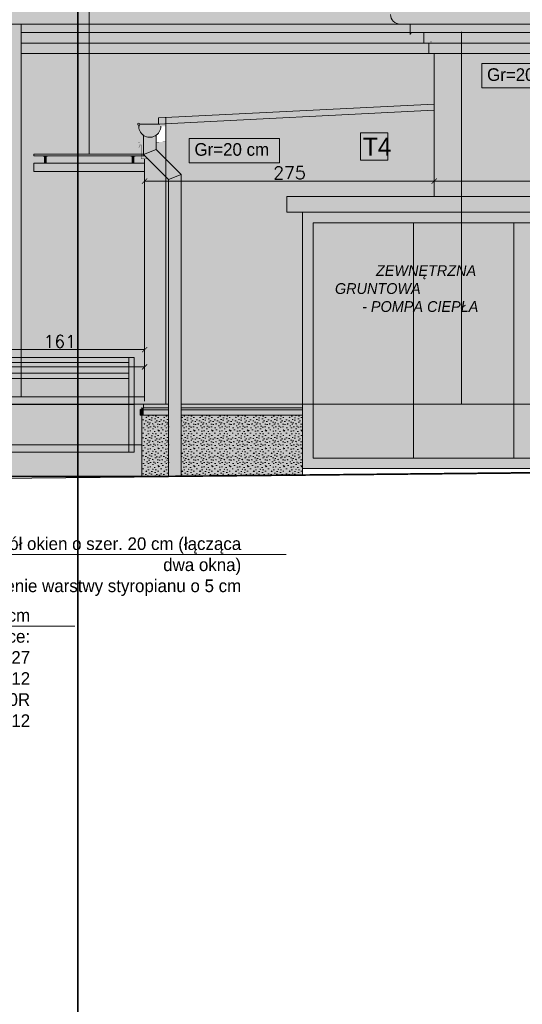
# Model space of a CAD drawing. Header units: millimetres. Extents: x -740 to 33545, y -26688 to 22494.
# Tile 22 of 256: x 1305 to 1782, y 11074 to 12009. Entities that reach past the tile are written whole.
import ezdxf
from ezdxf.lldxf.tags import DXFTag

# ---------------------------------------------------------------- set-up
doc = ezdxf.new("R2010")
doc.units = ezdxf.units.MM
doc.header["$MEASUREMENT"] = 0
doc.layers.get('Defpoints').update_dxf_attribs({"color": 252})
doc.layers.add('a3', color=252, linetype='Continuous', lineweight=30, plot=False)
for name, color, linetype, lineweight in [('A_l.przerywana', 252, 'ICAD_ISO03W100', 9), ('A_l.widokowa', 252, 'Continuous', 18), ('l. przekrojowa', 252, 'Continuous', 30), ('l.przerywana', 252, 'ICAD_ISO03W100', 5), ('l.widokowa', 252, 'Continuous', 15), ('l.wypełnien', 252, 'Continuous', 5), ('l.wypełnień', 252, 'Continuous', 5), ('wymiarowanie', 252, 'Continuous', 9)]:
    doc.layers.add(name, color=color, linetype=linetype, lineweight=lineweight)
doc.layers.add('tabelki opis', color=252, linetype='Continuous')
doc.styles.add('ROMANS', font='romans')
doc.styles.add('styl2', font='simplex.shx')
tags = doc.linetypes.add('ICAD_ISO03W100', pattern=[30, 12, -18]).pattern_tags.tags
tags[6:7] = [DXFTag(74, 4), DXFTag(75, 0), DXFTag(340, '0'), DXFTag(46, 1.0), DXFTag(50, 0.0), DXFTag(44, 0.0), DXFTag(45, 0.0)]
tags[4:5] = [DXFTag(74, 4), DXFTag(75, 0), DXFTag(340, '0'), DXFTag(46, 1.0), DXFTag(50, 0.0), DXFTag(44, 0.0), DXFTag(45, 0.0)]
doc.dimstyles.new('Skala 1-50', dxfattribs={"dimtxt": 12, "dimasz": 5, "dimexe": 1, "dimexo": 1, "dimgap": 1.5, "dimtad": 1, "dimdec": 1, "dimrnd": 0.5, "dimtxsty": 'styl2', "dimblk": 'ARCHTICK', "dimcen": 5, "dimadec": 0, "dimazin": 0, "dimtfac": 1, "dimtdec": 1, "dimtmove": 1, "dimatfit": 3, "dimldrblk": 'ARCHTICK', "dimfxl": 0, "dimlwd": -1, "dimlwe": -1, "dimarcsym": 0})

# ---------------------------------------------------------------- blocks, each defined once
blk = doc.blocks.new('_ArchTick')
at = {"color": 0, "linetype": 'ByBlock', "const_width": 0.15}
blk.add_lwpolyline([(-0.5, -0.5), (0.5, 0.5)], dxfattribs=at)
blk = doc.blocks.new('*D1921')
at = {"layer": 'Defpoints', "color": 0}
for p in [(1262.4, 11746.36), (1423.58, 11716.39), (1423.58, 11696)]:
    blk.add_point(p, dxfattribs=at)
at = {"layer": 'wymiarowanie', "color": 0}
for p, q in [((1262.4, 11706), (1262.4, 11695)), ((1423.58, 11706), (1423.58, 11695)), ((1262.4, 11696), (1423.58, 11696))]:
    blk.add_line(p, q, dxfattribs=at)
at = {"layer": 'wymiarowanie', "color": 0, "xscale": 5, "yscale": 5, "zscale": 5, "rotation": 180}
blk.add_blockref('_ArchTick', (1262.4, 11696), dxfattribs=at)
at = {"layer": 'wymiarowanie', "color": 0, "xscale": 5, "yscale": 5, "zscale": 5}
blk.add_blockref('_ArchTick', (1423.58, 11696), dxfattribs=at)
at = {"layer": 'wymiarowanie', "color": 0, "insert": (1342.99, 11703.8), "char_height": 12, "attachment_point": 5, "style": 'styl2'}
blk.add_mtext('161', dxfattribs=at)
blk = doc.blocks.new('*D1922')
at = {"layer": 'Defpoints', "color": 0}
for p in [(1423.58, 11859.71), (1698.58, 11859.71), (1698.58, 11856.07)]:
    blk.add_point(p, dxfattribs=at)
at = {"layer": 'wymiarowanie', "color": 0}
for p, q in [((1423.58, 11858.71), (1423.58, 11855.07)), ((1423.58, 11856.07), (1698.58, 11856.07)), ((1698.58, 11858.71), (1698.58, 11855.07))]:
    blk.add_line(p, q, dxfattribs=at)
at = {"layer": 'wymiarowanie', "color": 0, "xscale": 5, "yscale": 5, "zscale": 5, "rotation": 180}
blk.add_blockref('_ArchTick', (1423.58, 11856.07), dxfattribs=at)
at = {"layer": 'wymiarowanie', "color": 0, "xscale": 5, "yscale": 5, "zscale": 5}
blk.add_blockref('_ArchTick', (1698.58, 11856.07), dxfattribs=at)
at = {"layer": 'wymiarowanie', "color": 0, "insert": (1561.08, 11863.87), "char_height": 12, "attachment_point": 5, "style": 'styl2'}
blk.add_mtext('275', dxfattribs=at)
blk = doc.blocks.new('*D1923')
at = {"layer": 'Defpoints', "color": 0}
for p in [(2500.58, 11873.56), (1698.58, 11859.71), (2500.58, 11856.07)]:
    blk.add_point(p, dxfattribs=at)
at = {"layer": 'wymiarowanie', "color": 0}
for p, q in [((2500.58, 11866.07), (2500.58, 11855.07)), ((1698.58, 11858.71), (1698.58, 11855.07)), ((1698.58, 11856.07), (2500.58, 11856.07))]:
    blk.add_line(p, q, dxfattribs=at)
at = {"layer": 'wymiarowanie', "color": 0, "xscale": 5, "yscale": 5, "zscale": 5, "rotation": 180}
blk.add_blockref('_ArchTick', (1698.58, 11856.07), dxfattribs=at)
at = {"layer": 'wymiarowanie', "color": 0, "xscale": 5, "yscale": 5, "zscale": 5}
blk.add_blockref('_ArchTick', (2500.58, 11856.07), dxfattribs=at)
at = {"layer": 'wymiarowanie', "color": 0, "insert": (2099.58, 11863.87), "char_height": 12, "attachment_point": 5, "style": 'styl2'}
blk.add_mtext('802', dxfattribs=at)
blk = doc.blocks.new('*D1943')
at = {"layer": 'Defpoints', "color": 0}
for p in [(610.2, 11706), (1423.58, 11706), (1423.58, 11679.61)]:
    blk.add_point(p, dxfattribs=at)
at = {"layer": 'wymiarowanie', "color": 0}
for p, q in [((610.2, 11689.61), (610.2, 11678.61)), ((1423.58, 11689.61), (1423.58, 11678.61)), ((610.2, 11679.61), (1423.58, 11679.61))]:
    blk.add_line(p, q, dxfattribs=at)
at = {"layer": 'wymiarowanie', "color": 0, "xscale": 5, "yscale": 5, "zscale": 5, "rotation": 180}
blk.add_blockref('_ArchTick', (610.2, 11679.61), dxfattribs=at)
at = {"layer": 'wymiarowanie', "color": 0, "xscale": 5, "yscale": 5, "zscale": 5}
blk.add_blockref('_ArchTick', (1423.58, 11679.61), dxfattribs=at)
at = {"layer": 'wymiarowanie', "color": 0, "insert": (1016.89, 11687.95), "char_height": 12, "attachment_point": 5, "style": 'styl2'}
blk.add_mtext('813,5', dxfattribs=at)

msp = doc.modelspace()

# ---------------------------------------------------------------- hatches: boundary and pattern name
at = {"layer": 'l.wypełnien'}
h = msp.add_hatch(color=256, dxfattribs=at)
h.paths.add_polyline_path([(38.61, 12360.32), (-420.14, 12085.31), (-556.93, 12020.48), (-557.9, 12020.48), (-558.81, 12020.05), (-560.13, 12015.14), (-575.16, 12014.85), (-576.04, 12014.11, 1.091168), (-567.04, 12005.11), (-557.56, 12005.11), (-557.56, 11996.93), (2523.58, 11996.93), (2524.25, 12005.11), (2533.07, 12005.11, 0.439902), (2541.83, 12014.66), (2541.32, 12014.86), (2526.67, 12014.85), (2524.84, 12020.05), (2522.96, 12020.48), (2386.16, 12085.31), (1927.42, 12360.32)])
h.paths.add_polyline_path([(841.28, 12175.76), (1101.41, 12175.76), (1101.41, 12082.59), (841.28, 12082.59)], flags=16)
h.paths.add_polyline_path([(178.34, 12175.76), (338.56, 12175.76), (338.56, 12082.59), (178.34, 12082.59)], flags=16)
h.paths.add_polyline_path([(1617.67, 12175.76), (1777.05, 12175.76), (1777.05, 12082.59), (1617.67, 12082.59)], flags=16)
for points in [[(1306.38, 11651.08), (1306.38, 11977.09), (1306.38, 11987.09), (1306.38, 11996.93), (1306.38, 12005.11), (1294.38, 12005.11), (1294.38, 11996.93), (1294.38, 11987.09), (1294.38, 11977.09), (1294.38, 11651.08)], [(1418.05, 11909.11, 0.400266), (1419, 11910.11), (1419, 11908.11), (1439, 11908.11, -0.245393), (1434.5, 11899.49, -0.313859), (1422.5, 11899.49, -0.270857)], [(2169.58, 11841.48), (1558.58, 11841.48), (1558.58, 11826.48), (2172.24, 11826.48), (2187.24, 11826.48), (2187.24, 11841.56)]]:
    msp.add_hatch(color=256, dxfattribs=at).paths.add_polyline_path(points)
h = msp.add_hatch(color=256, dxfattribs=at)
h.paths.add_polyline_path([(624.77, 11977.09), (984.52, 11977.09), (1326.99, 11977.09), (1326.99, 11987.09), (984.52, 11987.09), (624.77, 11987.09)])
h.paths.add_polyline_path([(624.77, 11987.09), (984.52, 11987.09), (1326.99, 11987.09), (1326.99, 11996.93), (984.52, 11996.93), (624.77, 11996.93)])
h = msp.add_hatch(color=256, dxfattribs=at)
h.paths.add_polyline_path([(1306.38, 11977.09), (1360.21, 11977.09), (1360.21, 11987.09), (1306.38, 11987.09)])
h.paths.add_polyline_path([(1306.38, 11987.09), (1360.21, 11987.09), (1360.21, 11996.93), (1306.38, 11996.93)])
h = msp.add_hatch(color=256, dxfattribs=at)
h.paths.add_polyline_path([(1693.58, 11977.09), (1693.58, 11987.09), (1688.58, 11987.09), (1360.21, 11987.09), (1360.21, 11977.09)])
h.paths.add_polyline_path([(1688.58, 11987.09), (1688.58, 11987.09), (1688.58, 11996.93), (1688.58, 11996.93), (1675.58, 11996.93), (1360.21, 11996.93), (1360.21, 11987.09)])
h.paths.add_polyline_path([(1338.99, 11977.09), (1360.21, 11977.09), (1360.21, 11987.09), (1338.99, 11987.09)])
h.paths.add_polyline_path([(1338.99, 11987.09), (1360.21, 11987.09), (1360.21, 11996.93), (1338.99, 11996.93)])
h = msp.add_hatch(color=256, dxfattribs=at)
h.paths.add_polyline_path([(1724.51, 11977.09), (2307.58, 11977.09), (2307.58, 11987.09), (1724.51, 11987.09)])
h.paths.add_polyline_path([(1724.51, 11987.09), (2307.58, 11987.09), (2307.58, 11996.93), (1724.51, 11996.93)])
h.paths.add_polyline_path([(2319.58, 11987.09), (2480.58, 11987.09), (2480.58, 11996.93), (2319.58, 11996.93)])
h.paths.add_polyline_path([(2319.58, 11977.09), (2480.58, 11977.09), (2480.58, 11987.09), (2319.58, 11987.09)])
h.paths.add_polyline_path([(1688.58, 11987.09), (1693.58, 11987.09), (1724.51, 11987.09), (1724.51, 11996.93), (1688.58, 11996.93), (1688.58, 11996.93), (1688.58, 11987.09)])
h.paths.add_polyline_path([(1693.58, 11977.09), (1698.58, 11977.09), (1724.51, 11977.09), (1724.51, 11987.09), (1693.58, 11987.09)])
h.paths.add_polyline_path([(2505.59, 11987.09), (2510.59, 11987.09), (2510.59, 11996.93), (2480.58, 11996.93), (2480.58, 11987.09)])
h.paths.add_polyline_path([(2500.58, 11977.09), (2505.59, 11977.09), (2505.59, 11987.09), (2480.58, 11987.09), (2480.58, 11977.09)])
h = msp.add_hatch(color=256, dxfattribs=at)
h.paths.add_polyline_path([(624.77, 11644.08), (624.77, 11977.09), (984.52, 11977.09), (1294.38, 11977.09), (1294.38, 11829.08), (1267.81, 11829.08), (1267.81, 11933.57), (1262.4, 11939.08), (704.18, 11939.08), (704.18, 11829.08), (704.18, 11719.08), (710.71, 11714.18), (1267.81, 11714.18), (1267.81, 11719.08), (1267.81, 11829.08), (1294.38, 11829.08), (1294.38, 11651.08), (1265.61, 11651.08), (1148.95, 11644.08), (726.08, 11644.08)])
h.paths.add_polyline_path([(1724.51, 11977.09), (2307.58, 11977.09), (2307.58, 11829.08), (2187.24, 11829.08), (2187.24, 11841.56), (2169.58, 11841.48), (1724.51, 11841.48)])
h.paths.add_polyline_path([(1370.94, 11977.09), (1693.58, 11977.09), (1698.58, 11977.09), (1698.58, 11929.13), (1443.58, 11916.38), (1436.67, 11916.03), (1436.67, 11910.13), (1436.35, 11910.11), (1419, 11910.11, 2.498342), (1418.05, 11909.11, 0.270857), (1422.5, 11899.49), (1422.5, 11892.55), (1417.58, 11892.38), (1417.6, 11887.69, 0.698268), (1418.13, 11887.5), (1420.25, 11890.49), (1420.25, 11881.58), (1370.94, 11881.58)])
h.paths.add_polyline_path([(2319.58, 11644.08), (2480.58, 11644.08), (2480.58, 11829.08), (2319.58, 11829.08)])
h.paths.add_polyline_path([(2187.24, 11826.48), (2172.24, 11826.48), (2169.58, 11826.48), (2169.58, 11644.08), (2307.58, 11644.08), (2307.58, 11829.08), (2187.24, 11829.08)])
h.paths.add_polyline_path([(2480.58, 11829.08), (2480.58, 11977.09), (2319.58, 11977.09), (2319.58, 11829.08)])
h.paths.add_polyline_path([(1360.21, 11651.08), (1423.58, 11651.08), (1423.58, 11829.08), (1360.21, 11829.08)])
h.paths.add_polyline_path([(1306.38, 11651.08), (1360.21, 11651.08), (1360.21, 11829.08), (1306.38, 11829.08)])
h.paths.add_polyline_path([(1306.38, 11829.08), (1306.38, 11977.09), (1360.21, 11977.09), (1360.21, 11881.58), (1318.3, 11881.58), (1318.3, 11880.08), (1327.3, 11880.08), (1327.3, 11879.58), (1328.55, 11879.58), (1328.55, 11873.08), (1318.3, 11873.08), (1318.3, 11865.08), (1360.21, 11865.08), (1360.21, 11829.08)])
h.paths.add_polyline_path([(1422.6, 11644.08), (1443.58, 11644.08), (1443.58, 11829.08), (1423.58, 11829.08), (1423.58, 11651.08), (1413.58, 11651.08), (1413.58, 11644.08)])
h.paths.add_polyline_path([(2480.58, 11644.08), (2500.58, 11644.08), (2500.58, 11829.08), (2480.58, 11829.08)])
h.paths.add_polyline_path([(1698.58, 11929.13), (1698.58, 11841.48), (1724.51, 11841.48), (1724.51, 11977.09), (1698.58, 11977.09)])
h.paths.add_polyline_path([(2500.58, 11829.08), (2500.58, 11977.09), (2480.58, 11977.09), (2480.58, 11829.08)])
h.paths.add_polyline_path([(1423.58, 11829.08), (1423.58, 11865.08), (1360.21, 11865.08), (1360.21, 11829.08)])
h.paths.add_polyline_path([(1360.21, 11881.58), (1370.94, 11881.58), (1370.94, 11977.09), (1360.21, 11977.09)])
h.paths.add_polyline_path([(1443.58, 11829.08), (1443.58, 11860.09), (1426.61, 11877.07), (1423.58, 11877.07), (1423.58, 11873.08), (1423.58, 11865.08), (1423.58, 11829.08)])
h.paths.add_polyline_path([(1446.26, 11644.08), (1446.26, 11829.08), (1443.58, 11829.08), (1443.58, 11644.08)])
h.paths.add_polyline_path([(1411.83, 11873.08), (1411.83, 11879.58), (1410.58, 11879.58), (1410.58, 11880.08), (1360.21, 11880.08), (1360.21, 11873.08)])
h.paths.add_polyline_path([(1360.21, 11873.08), (1360.21, 11880.08), (1331.3, 11880.08), (1331.3, 11879.58), (1330.05, 11879.58), (1330.05, 11873.08)])
h.paths.add_polyline_path([(1446.26, 11829.08), (1446.26, 11857.42), (1443.58, 11860.09), (1443.58, 11829.08)])
h.paths.add_polyline_path([(1423.58, 11873.08), (1423.58, 11877.07), (1420.25, 11877.07), (1420.25, 11880.08), (1414.58, 11880.08), (1414.58, 11879.58), (1413.33, 11879.58), (1413.33, 11873.08)])
h = msp.add_hatch(color=256, dxfattribs=at)
h.paths.add_polyline_path([(1698.58, 11923.22), (1698.58, 11929.13), (1443.58, 11916.38), (1443.58, 11910.47)])
h.paths.add_polyline_path([(1446.26, 11640.78), (1446.26, 11638.92), (1446.26, 11633.92), (1446.26, 11576.24), (1458.26, 11576.35), (1458.26, 11633.92), (1458.26, 11638.92), (1458.26, 11640.78), (1458.26, 11644.08), (1458.26, 11862.39), (1446.26, 11857.42), (1446.26, 11644.08)])
h.paths.add_polyline_path([(1443.58, 11860.09), (1443.58, 11877.06), (1443.58, 11877.07), (1443.58, 11877.07), (1434.5, 11886.15), (1422.5, 11881.18), (1426.61, 11877.07)])
h.paths.add_polyline_path([(1446.26, 11857.42), (1458.26, 11862.39), (1443.58, 11877.06), (1443.58, 11877.07), (1443.58, 11877.07), (1443.58, 11877.06), (1443.58, 11860.09)])
h.paths.add_polyline_path([(1422.5, 11881.18), (1434.5, 11886.15), (1434.5, 11892.96), (1434.5, 11899.49, -0.313859), (1422.5, 11899.49), (1422.5, 11892.55)])
h.paths.add_polyline_path([(1443.58, 11877.07), (1443.58, 11877.06), (1443.58, 11877.07), (1443.58, 11893.27), (1434.5, 11892.96), (1434.5, 11886.15)])
h.paths.add_polyline_path([(1417.58, 11892.38), (1422.5, 11892.55), (1422.5, 11881.18), (1426.61, 11877.07), (1423.58, 11877.07), (1420.25, 11877.07), (1420.25, 11880.66), (1420.25, 11890.49, 0.183715), (1420.12, 11890.82), (1418.13, 11887.5, -0.698268), (1417.6, 11887.69)])
h.paths.add_polyline_path([(1439, 11908.11), (1419, 11908.11), (1419, 11910.11), (1436.35, 11910.11), (1436.67, 11910.11), (1436.67, 11910.13), (1443.58, 11910.47), (1443.58, 11908.11)])
h.paths.add_polyline_path([(1443.58, 11910.47), (1443.58, 11916.38), (1436.67, 11916.03), (1436.67, 11910.13)])
h = msp.add_hatch(color=256, dxfattribs=at)
h.paths.add_polyline_path([(1423.58, 11865.08), (1423.58, 11873.08), (1413.33, 11873.08), (1411.83, 11873.08), (1360.21, 11873.08), (1360.21, 11865.08)])
h.paths.add_polyline_path([(1318.3, 11865.08), (1318.3, 11873.08), (1328.55, 11873.08), (1330.05, 11873.08), (1360.21, 11873.08), (1360.21, 11865.08)])
h = msp.add_hatch(color=256, dxfattribs=at)
h.paths.add_polyline_path([(1329.3, 11873.08), (1329.3, 11879.58), (1330.05, 11879.58), (1330.05, 11873.08)])
h.paths.add_polyline_path([(1328.55, 11873.08), (1328.55, 11879.58), (1329.3, 11879.58), (1329.3, 11873.08)])
h.paths.add_polyline_path([(1329.3, 11879.58), (1328.55, 11879.58), (1327.3, 11879.58), (1327.3, 11880.08), (1329.3, 11880.08)])
h.paths.add_polyline_path([(1331.3, 11879.58), (1330.05, 11879.58), (1329.3, 11879.58), (1329.3, 11880.08), (1331.3, 11880.08)])
h = msp.add_hatch(color=256, dxfattribs=at)
h.paths.add_polyline_path([(1412.58, 11873.08), (1412.58, 11879.58), (1411.83, 11879.58), (1411.83, 11873.08)])
h.paths.add_polyline_path([(1413.33, 11873.08), (1413.33, 11879.58), (1412.58, 11879.58), (1412.58, 11873.08)])
h.paths.add_polyline_path([(1412.58, 11879.58), (1413.33, 11879.58), (1414.58, 11879.58), (1414.58, 11880.08), (1412.58, 11880.08)])
h.paths.add_polyline_path([(1410.58, 11879.58), (1411.83, 11879.58), (1412.58, 11879.58), (1412.58, 11880.08), (1410.58, 11880.08)])
h = msp.add_hatch(color=256, dxfattribs=at)
h.paths.add_polyline_path([(264.24, 11641.08), (1420.86, 11641.08), (1420.86, 11576), (264.24, 11576)])
h.paths.add_polyline_path([(1423.58, 11651.08), (726.08, 11651.08), (726.08, 11641.08), (1423.58, 11641.08)])
h.paths.add_polyline_path([(726.08, 11644.08), (267.12, 11644.08), (267.12, 11641.08), (726.08, 11641.08)])
h = msp.add_hatch(color=256, dxfattribs=at)
h.paths.add_polyline_path([(1419.39, 11638.92), (1422.6, 11638.92), (1422.6, 11633.92), (1420.98, 11633.92), (1419.39, 11633.92)])
h.paths.add_polyline_path([(1419.39, 11638.92), (1422.6, 11640.78), (1422.6, 11638.92)])
h = msp.add_hatch(color=256, dxfattribs=at)
h.paths.add_polyline_path([(1458.26, 11576.35), (1458.26, 11633.92), (1573.58, 11633.92), (1573.58, 11582.98), (1573.58, 11577.42)])
h.paths.add_polyline_path([(1420.98, 11576), (1446.26, 11576.24), (1446.26, 11633.92), (1420.98, 11633.92)])
h.paths.add_polyline_path([(1458.26, 11633.92), (1573.58, 11633.92), (1573.58, 11638.92), (1458.26, 11638.92)])
h.paths.add_polyline_path([(1458.26, 11640.78), (1573.58, 11640.78), (1573.58, 11644.08), (1458.26, 11644.08)])
h.paths.add_polyline_path([(1458.26, 11638.92), (1573.58, 11638.92), (1573.58, 11640.78), (1458.26, 11640.78)])
h.paths.add_polyline_path([(1420.98, 11633.92), (1446.26, 11633.92), (1446.26, 11638.92), (1420.86, 11638.92), (1420.86, 11633.92)])
h.paths.add_polyline_path([(1422.6, 11640.78), (1446.26, 11640.78), (1446.26, 11644.08), (1443.58, 11644.08), (1422.6, 11644.08)])
h.paths.add_polyline_path([(1420.86, 11639.77), (1422.6, 11640.78), (1446.26, 11640.78), (1446.26, 11638.92), (1420.86, 11638.92)])
h = msp.add_hatch(dxfattribs=at)
h.set_pattern_fill('CONC', color=256, scale=17, style=0)
h.set_pattern_definition([(0, (16.15, 10.88), (0, 17), [0, -17]), (0, (16.32, 4.93), (0, 17), [0, -17]), (0, (16.83, 14.11), (0, 17), [0, -17]), (338.1986, (7.99, 8.84), (51.0000046, -16.9999985), [1.83095, -89.716854]), (216.8699, (9.69, 8.16), (50.9999986, 34.0000021), [0.85, -84.15]), (130.6013, (9.01, 7.65), (85.00000716, -101.9999833), [1.567315, -155.164933]), (206.5651, (3.4, 5.61), (-16.9999857, -17.0000223), [0.380137, -37.63302]), (326.3099, (3.06, 5.44), (33.9999925, -17.0000227), [0.612952, -60.681432]), (108.4349, (3.57, 5.1), (-16.9999729, 34.0000074), [0.53759, -53.221135]), (225, (14.28, 3.91), (-4e-15, -17.000005), [0.721242, -23.32038]), (0, (13.77, 3.4), (17, 17), [1.02, -15.98]), (135, (14.79, 3.4), (-17.000005, 2e-15), [0.721242, -23.32038]), (251.5651, (12.24, 14.79), (16.9999729, 34.0000074), [0.53759, -53.221135]), (0, (12.07, 14.28), (17, 17), [0.85, -16.15]), (143.1301, (12.92, 14.28), (-50.9999986, 34.0000021), [0.85, -84.15]), (213.6901, (3.23, 14.96), (33.9999925, 17.0000227), [0.612952, -60.681432]), (341.5651, (2.72, 14.62), (-34.0000074, 16.9999729), [1.075182, -52.683544]), (126.8699, (3.74, 14.28), (34.0000021, -50.9999986), [0.85, -84.15]), (0, (8.16, 14.28), (0, 17), [0, -17]), (0, (3.57, 9.86), (0, 17), [0, -17]), (0, (8.33, 3.57), (0, 17), [0, -17]), (0, (12.92, 8.84), (0, 17), [0, -17]), (0, (7.99, 11.73), (0, 17), [0, -17]), (0, (4.25, 12.24), (0, 17), [0, -17]), (0, (5.78, 11.22), (0, 17), [0, -17]), (0, (5.1, 7.14), (0, 17), [0, -17]), (0, (1.02, 7.82), (0, 17), [0, -17]), (0, (1.19, 11.73), (0, 17), [0, -17]), (0, (0.68, 15.47), (0, 17), [0, -17]), (0, (5.95, 16.15), (0, 17), [0, -17]), (0, (9.69, 16.83), (0, 17), [0, -17]), (0, (15.64, 16.15), (0, 17), [0, -17]), (0, (11.56, 10.88), (0, 17), [0, -17]), (0, (9.86, 13.94), (0, 17), [0, -17]), (0, (11.22, 5.78), (0, 17), [0, -17]), (0, (6.12, 4.93), (0, 17), [0, -17]), (0, (11.22, 1.19), (0, 17), [0, -17]), (0, (5.61, 2.21), (0, 17), [0, -17]), (0, (0.17, 1.7), (0, 17), [0, -17]), (0, (2.21, 0.85), (0, 17), [0, -17]), (0, (2.38, 3.23), (0, 17), [0, -17]), (0, (13.77, 0.51), (0, 17), [0, -17]), (0, (15.81, 7.48), (0, 17), [0, -17]), (0, (14.96, 12.58), (0, 17), [0, -17]), (0, (7.14, 0.34), (0, 17), [0, -17])])
h.paths.add_polyline_path([(1458.26, 11576.35), (1458.26, 11633.92), (1573.58, 11633.92), (1573.58, 11582.98), (1573.58, 11577.42)])
h.paths.add_polyline_path([(1420.98, 11576), (1446.26, 11576.24), (1446.26, 11633.92), (1420.98, 11633.92)])
at = {"layer": 'l.wypełnień'}
h = msp.add_hatch(color=256, dxfattribs=at)
edge = h.paths.add_edge_path()
edge.add_line((1573.58, 11582.98), (2169.58, 11582.98))
edge = h.paths.add_edge_path()
edge.add_line((1573.58, 11582.98), (2169.58, 11582.98))
h.paths.add_polyline_path([(2169.58, 11582.98), (1573.58, 11582.98), (1573.58, 11826.48), (2169.58, 11826.48)])
at = {"layer": 'wymiarowanie'}
h = msp.add_hatch(color=256, dxfattribs=at)
h.paths.add_polyline_path([(1443.58, 11893.27), (1443.58, 11877.07), (1443.58, 11877.07), (1443.58, 11877.06), (1458.26, 11862.39), (1458.26, 11644.08), (1573.58, 11644.08), (1573.58, 11826.48), (1558.58, 11826.48), (1558.58, 11841.48), (1698.58, 11841.48), (1698.58, 11923.22), (1443.58, 11910.47), (1443.58, 11908.11)])
h.paths.add_polyline_path([(1422.6, 11644.08), (1443.58, 11644.08), (1443.58, 11860.09), (1426.61, 11877.07), (1423.58, 11877.07), (1423.58, 11651.08), (1413.58, 11651.08), (1413.58, 11644.08)])
h.paths.add_polyline_path([(1446.26, 11644.08), (1446.26, 11857.42), (1443.58, 11860.09), (1443.58, 11644.08)])

# ---------------------------------------------------------------- linework, layer by layer
at = {"layer": 'a3'}
for points in [[(-739.79, 12544.38), (-739.79, 11059.38), (1360.21, 11059.38), (1360.21, 12544.38), (-739.79, 12544.38)], [(1360.21, 12544.38), (1360.21, 11059.38), (3460.21, 11059.38), (3460.21, 12544.38), (1360.21, 12544.38)]]:
    msp.add_lwpolyline(points, dxfattribs=at)
at = {"layer": 'A_l.przerywana', "ltscale": 0.3}
for p, q in [((1263.58, 11688.65), (1413.58, 11688.65)), ((1408.58, 11598.65), (1408.58, 11688.65)), ((1413.58, 11598.65), (1413.58, 11688.65)), ((1263.58, 11683.65), (1408.58, 11683.65)), ((1263.58, 11673.65), (1408.58, 11673.65)), ((1263.58, 11668.65), (1408.58, 11668.65))]:
    msp.add_line(p, q, dxfattribs=at)
at = {"layer": 'A_l.widokowa'}
for p, q in [((1328.55, 11873.08), (1328.55, 11879.58)), ((1330.05, 11873.08), (1330.05, 11879.58)), ((1411.83, 11873.08), (1411.83, 11879.58)), ((1413.33, 11873.08), (1413.33, 11879.58))]:
    msp.add_line(p, q, dxfattribs=at)
for points in [[(1423.58, 11880.08), (1318.3, 11880.08), (1318.3, 11881.58), (1423.58, 11881.58)], [(1423.58, 11865.08), (1318.3, 11865.08), (1318.3, 11873.08), (1423.58, 11873.08)]]:
    msp.add_lwpolyline(points, dxfattribs=at)
for points in [[(1331.3, 11879.58), (1327.3, 11879.58), (1327.3, 11880.08), (1331.3, 11880.08)], [(1410.58, 11879.58), (1414.58, 11879.58), (1414.58, 11880.08), (1410.58, 11880.08)]]:
    msp.add_lwpolyline(points, close=True, dxfattribs=at)
at = {"layer": 'l. przekrojowa', "linetype": 'ICAD_ISO03W100', "ltscale": 0.5}
msp.add_line((-530.71, 11556.08), (2503.19, 11586.08), dxfattribs=at)
at = {"layer": 'l. przekrojowa'}
msp.add_line((1420.86, 11576), (2503.19, 11586.08), dxfattribs=at)
at = {"layer": 'l. przekrojowa', "ltscale": 0.3}
msp.add_line((264.24, 11576), (1420.86, 11576), dxfattribs=at)
at = {"layer": 'l.przerywana', "ltscale": 0.3}
for p, q in [((1306.38, 11997.58), (1306.38, 11651.08)), ((1724.51, 11997.58), (1724.51, 11644.08)), ((1443.58, 11916.38), (1443.58, 11644.08)), ((-514.56, 11644.08), (1446.26, 11644.08)), ((1263.58, 11643.95), (1413.58, 11643.95)), ((1458.26, 11644.08), (1573.58, 11644.08)), ((1573.58, 11644.08), (2169.58, 11644.08)), ((1263.58, 11598.65), (1413.58, 11598.65))]:
    msp.add_line(p, q, dxfattribs=at)
at = {"layer": 'l.przerywana'}
for p, q in [((1413.58, 11650.95), (1413.58, 11643.95)), ((1413.58, 11605.65), (1413.58, 11598.65))]:
    msp.add_line(p, q, dxfattribs=at)
at = {"layer": 'l.widokowa'}
for p, q in [((1306.38, 12005.11), (1306.38, 11651.08)), ((1675.1, 12005.11), (1666.1, 12005.11)), ((1675.58, 11995.39), (1676.69, 11996.22)), ((1306.38, 11987.09), (2307.58, 11987.09)), ((1688.58, 11987.09), (1693.58, 11987.09)), ((1688.58, 11987.09), (1693.58, 11987.09)), ((1306.38, 11977.09), (2307.58, 11977.09)), ((1436.67, 11916.03), (1698.58, 11929.13)), ((1436.35, 11910.11), (1698.26, 11923.21)), ((1438, 11910.11), (1419, 11910.11)), ((1436.67, 11916.03), (1436.67, 11910.11)), ((1443.58, 11877.07), (1443.58, 11910.47)), ((1422.5, 11899.9), (1422.5, 11881.18)), ((1434.5, 11899.49), (1434.5, 11886.15)), ((1434.5, 11886.15), (1422.5, 11881.18)), ((1434.5, 11886.15), (1458.26, 11862.39)), ((1422.5, 11881.18), (1446.26, 11857.42)), ((1423.58, 11877.07), (1423.58, 11647.08)), ((1458.26, 11862.39), (1446.26, 11857.42)), ((1446.26, 11857.42), (1446.26, 11576.24)), ((1458.26, 11862.39), (1458.26, 11576.35)), ((1420.86, 11641.08), (1420.86, 11576)), ((1422.6, 11640.78), (1422.6, 11644.08)), ((1422.6, 11644.08), (1423.58, 11644.08)), ((1420.98, 11633.92), (1420.98, 11576)), ((1263.58, 11605.65), (1420.86, 11605.65))]:
    msp.add_line(p, q, dxfattribs=at)
at = {"layer": 'l.widokowa', "ltscale": 0.3}
for p, q in [((1423.58, 11651.08), (863.04, 11651.08)), ((1446.26, 11638.92), (1419.39, 11638.92)), ((1446.26, 11644.08), (1422.6, 11644.08)), ((1446.26, 11640.78), (1422.6, 11640.78)), ((1573.58, 11644.08), (1458.26, 11644.08)), ((1573.58, 11640.78), (1458.26, 11640.78)), ((1573.58, 11638.92), (1458.26, 11638.92)), ((1446.26, 11633.92), (1419.39, 11633.92)), ((1573.58, 11633.92), (1458.26, 11633.92))]:
    msp.add_line(p, q, dxfattribs=at)
at = {"layer": 'l.widokowa'}
for points in [[(2524.25, 12005.11), (984.52, 12005.11)], [(1675.58, 12005.11), (1675.58, 11995.26)], [(2307.58, 11996.93), (1306.38, 11996.93)], [(1688.58, 11996.93), (1688.58, 11987.09)], [(1688.58, 11996.93), (1688.58, 11987.09)], [(1693.58, 11987.09), (1693.58, 11977.09)], [(1695.58, 11988.18), (1695.42, 11988.18), (1695.42, 11988.18)], [(1695.58, 11988.18), (1695.42, 11988.18), (1695.42, 11988.18)], [(1693.58, 11977.09), (1698.58, 11977.09), (1698.58, 11977.09)], [(1698.58, 11841.48), (1698.58, 11977.09)], [(1698.41, 11974.57), (1698.24, 11974.57), (1698.24, 11974.57)], [(2169.58, 11841.48), (1558.58, 11841.48), (1558.58, 11826.48), (2172.24, 11826.48), (2187.24, 11826.48), (2187.24, 11841.56), (2169.58, 11841.48)], [(2169.58, 11582.98), (1573.58, 11582.98), (1573.58, 11826.48), (2169.58, 11826.48), (2169.58, 11582.98), (1573.58, 11582.98)], [(1422.6, 11640.78), (1419.39, 11638.92), (1419.39, 11633.92), (1420.14, 11634.67)]]:
    msp.add_lwpolyline(points, dxfattribs=at)
at = {"layer": 'l.widokowa', "const_width": 0.2}
for points in [[(1419, 11908.11), (1419, 11910.11)], [(1443.58, 11893.27), (1434.5, 11892.96)], [(1420.25, 11880.66), (1420.25, 11877.07), (1426.61, 11877.07)], [(1443.58, 11877.07), (1443.58, 11877.07)]]:
    msp.add_lwpolyline(points, dxfattribs=at)
at = {"layer": 'l.widokowa'}
for points, format in [([(1439, 11908.11, -1.048923), (1418.05, 11909.11)], "xyb"), ([(1443.58, 11908.11, 0, 0, 0), (1419, 11908.11, 0.2, 0.2, 0)], "xyseb")]:
    msp.add_lwpolyline(points, format=format, dxfattribs=at)
at = {"layer": 'l.widokowa', "const_width": 0.2}
for points in [[(1422.5, 11892.55), (1417.58, 11892.38), (1417.6, 11887.69, 0.698268), (1418.13, 11887.5), (1419.82, 11890.31)], [(1418.29, 11889.22), (1419.38, 11890.83, -0.68365), (1420.25, 11890.49), (1420.25, 11880.66)]]:
    msp.add_lwpolyline(points, format="xyb", dxfattribs=at)
at = {"layer": 'l.widokowa'}
msp.add_lwpolyline([(2159.58, 11592.98), (1583.58, 11592.98), (1583.58, 11816.48), (2159.58, 11816.48)], close=True, dxfattribs=at)
msp.add_circle((1418, 11910.11), 1, dxfattribs=at)
msp.add_arc((1666.1, 12014.11), 9, 180, 270, dxfattribs=at)
at = {"layer": 'l.wypełnien'}
for p, q in [((1370.94, 11881.58), (1370.94, 12492.72)), ((1583.58, 11816.48), (1583.58, 11592.98)), ((1678.92, 11816.48), (1678.92, 11592.98)), ((1774.25, 11816.48), (1774.25, 11592.98))]:
    msp.add_line(p, q, dxfattribs=at)
at = {"layer": 'wymiarowanie'}
for p, q in [((1573.58, 11582.98), (1573.58, 11577.42)), ((1557.89, 11501.42), (1184.05, 11501.42)), ((1357.48, 11433.42), (971.72, 11433.42))]:
    msp.add_line(p, q, dxfattribs=at)
for points in [[(1743.74, 11967.53), (1829.59, 11967.53), (1829.59, 11944.53), (1743.74, 11944.53)], [(1465.88, 11896.48), (1551.73, 11896.48), (1551.73, 11873.47), (1465.88, 11873.47)]]:
    msp.add_lwpolyline(points, close=True, dxfattribs=at)
msp.add_lwpolyline([(1628.66, 11901.75), (1654.58, 11901.75), (1654.58, 11875.83), (1628.66, 11875.83), (1628.66, 11901.75)], dxfattribs=at)

# ---------------------------------------------------------------- texts
at = {"layer": 'tabelki opis', "insert": (1604.32, 11776.17), "char_height": 10.24, "width": 164.736, "attachment_point": 1}
msp.add_mtext('\\pi38.50496;{\\fCentury Gothic|b0|i1|c238|p34;ZEWNĘTRZNA }\\pi38.96576;{\\fCentury Gothic|b0|i1|c238|p34;GRUNTOWA}\\P\\pi25.80736;{\\fCentury Gothic|b0|i1|c238|p34;- POMPA CIEPŁA}', dxfattribs=at)
at = {"layer": 'wymiarowanie', "attachment_point": 1}
for s, insert, char_height, width in [('{\\fCentury Gothic|b0|i0|c238|p34;Gr=20 cm}\\P\\pi621.52874;{\\fCentury Gothic|b0|i0|c238|p34;\\H1.00000x; }', (1748.76, 11963.1), 12, 621.5287), ('{\\fCentury Gothic|b0|i0|c238|p34;Gr=20 cm}\\P\\pi621.52874;{\\fCentury Gothic|b0|i0|c238|p34;\\H1.00000x; }', (1470.9, 11892.04), 12, 621.5287), ('{\\fCentury Gothic|b0|i0|c238|p34;T4}', (1630.9, 11897.38), 17.28, 25.92), ('\\pi194.78474;{\\fCentury Gothic|b0|i0|c238|p34;Listwa do boniowania osadzana w poziomie gr. 2 cm }', (475.26, 11521.01), 12, 621.5287)]:
    msp.add_mtext(s, dxfattribs=dict(at, insert=insert, char_height=char_height, width=width))
at = {"layer": 'wymiarowanie', "linetype": 'Continuous', "char_height": 12, "width": 327.6277, "attachment_point": 3, "style": 'ROMANS'}
for s, insert in [('{\\fCentury Gothic|b0|i0|c238|p0;Opaska wokół okien o szer. 20 cm }{\\fCentury Gothic|b0|i0|c238|p0;(łącząca dwa okna)}\\P{\\fCentury Gothic|b0|i0|c238|p0;Pogrubienie warstwy styropianu o 5 cm }', (1515.28, 11517.77)), ('{\\fCentury Gothic|b0|i0|c238|p0;Pasy pionowe na elewacji  szerokości 7 }{\\fCentury Gothic|b0|i0|c238|p0;cm gr. 2 cm w kolorystyce:}\\P{\\fCentury Gothic|b0|i0|c238|p0;NCS S 1575 - R108/RAL 3027 }\\P{\\fCentury Gothic|b0|i0|c238|p0;NCS S 2070 - Y/ RAL1012}\\P{\\fCentury Gothic|b0|i0|c238|p0;NCS S 0580 Y10R}\\P{\\fCentury Gothic|b0|i0|c238|p0;NCS S 1555 - R808 / RAL 5012}', (1314.87, 11449.77))]:
    msp.add_mtext(s, dxfattribs=dict(at, insert=insert))

# ---------------------------------------------------------------- dimensions: what is measured, and where the dimension line sits
at = {"layer": 'wymiarowanie'}
for base, p1, p2, override, picture, middle in [((2500.58, 11856.07), (1698.58, 11859.71), (2500.58, 11873.56), {"dimtmove": 1, "dimfxl": 10}, '*D1923', (2099.58, 11863.87)), ((1698.58, 11856.07), (1423.58, 11859.71), (1698.58, 11859.71), {"dimtmove": 0, "dimfxl": 10}, '*D1922', (1561.08, 11863.87)), ((1423.58, 11696), (1262.4, 11746.36), (1423.58, 11716.39), {"dimtmove": 1, "dimfxl": 10}, '*D1921', (1342.99, 11703.8)), ((1423.58, 11679.61), (610.2, 11706), (1423.58, 11706), {"dimtmove": 0, "dimfxl": 10}, '*D1943', (1016.89, 11687.95))]:
    dim = msp.add_linear_dim(base=base, p1=p1, p2=p2, dimstyle='Skala 1-50', override=override, dxfattribs=at)
    dim.commit()
    dim.dimension.update_dxf_attribs({"geometry": picture, "text_midpoint": middle})

doc.saveas('drawing.dxf')
